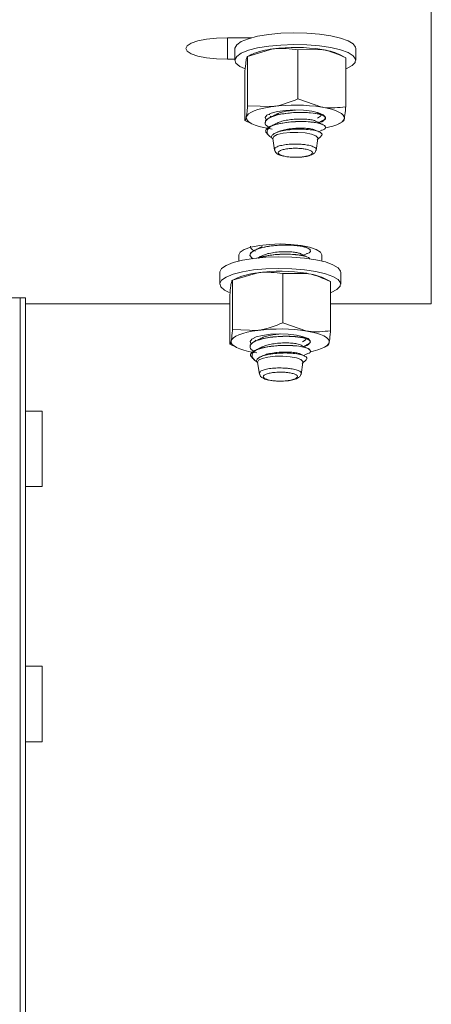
# Model space of a CAD drawing. Header units: millimetres. Extents: x -172 to 1038, y -1779 to -162.
# Tile 57 of 63: x 983 to 1038, y -371 to -241. Entities that reach past the tile are written whole.
import ezdxf

# ---------------------------------------------------------------- set-up
doc = ezdxf.new("R2010")
doc.units = ezdxf.units.MM

msp = doc.modelspace()

# ---------------------------------------------------------------- linework, layer by layer
at = {"color": 7, "linetype": 'Continuous', "lineweight": 15}
for p, q in [((1037.54, -239.52), (1037.54, -278.34)), ((1010.54, -243.14), (1013.73, -243.14)), ((1011.54, -244.56), (1011.54, -246.11)), ((1013.22, -245.62), (1016.56, -244.61)), ((1019.89, -244.73), (1023.05, -244.69)), ((1019.89, -244.73), (1019.89, -251.24)), ((1027.54, -246.11), (1027.54, -244.56)), ((1011.54, -245.99), (1010.54, -245.99)), ((1013.78, -245.33), (1013.19, -245.62)), ((1013.22, -245.62), (1013.22, -252.13)), ((1026.21, -245.78), (1025.29, -245.33)), ((1026.21, -245.78), (1026.21, -252.29)), ((1012.87, -247.56), (1012.87, -254.07)), ((1019.89, -251.24), (1023.05, -252.32)), ((1013.22, -252.13), (1016.56, -252.24)), ((1012.87, -254.07), (1013.78, -254.52)), ((1016.14, -253.33), (1016.14, -253.29)), ((1023.54, -253.78), (1023.54, -253.77)), ((1015.54, -254.37), (1015.54, -254.38)), ((1016.03, -255.15), (1016.45, -255.22)), ((1022.54, -255.53), (1022.09, -255.31)), ((1022.63, -255.59), (1023.03, -255.39)), ((1022.64, -254.38), (1022.99, -254.2)), ((1023.54, -254.98), (1023.54, -254.97)), ((1025.29, -254.52), (1025.89, -254.23)), ((1015.81, -255.86), (1016.12, -256.15)), ((1016.54, -256.49), (1016.79, -258.02)), ((1017.13, -255.64), (1016.88, -255.76)), ((1022.29, -258.08), (1022.53, -256.48)), ((1022.43, -256.64), (1022.95, -256.16)), ((1021, -270.91), (1020.63, -270.73)), ((1020.64, -270.73), (1020.65, -270.73)), ((1012.04, -272.69), (1012.04, -271.87)), ((1013.54, -271.93), (1013.54, -271.94)), ((1020.64, -271.94), (1021.03, -271.74)), ((1021.54, -271.34), (1021.54, -271.33)), ((1023.04, -271.87), (1023.04, -272.69)), ((1009.54, -274.2), (1009.54, -275.74)), ((1011.78, -274.96), (1011.19, -275.26)), ((1011.22, -275.25), (1014.56, -274.25)), ((1017.89, -274.36), (1021.05, -274.33)), ((1017.89, -274.36), (1017.89, -280.87)), ((1024.21, -275.41), (1023.29, -274.96)), ((1025.54, -275.74), (1025.54, -274.2)), ((1011.22, -275.25), (1011.22, -281.76)), ((1024.21, -275.41), (1024.21, -281.92)), ((971.23, -277.56), (983.11, -277.56)), ((983.11, -277.56), (983.11, -477.56)), ((983.11, -277.56), (983.81, -277.56)), ((983.81, -277.56), (983.81, -477.56)), ((1010.87, -277.2), (1010.87, -283.7)), ((1010.87, -278.34), (983.81, -278.34)), ((1037.54, -278.34), (1024.21, -278.34)), ((1017.89, -280.87), (1021.05, -281.96)), ((1011.22, -281.76), (1014.56, -281.88)), ((1010.87, -283.7), (1011.78, -284.15)), ((1013.54, -284), (1013.54, -284.01)), ((1014.14, -282.97), (1014.14, -282.93)), ((1020.64, -284.01), (1020.99, -283.84)), ((1021.54, -283.41), (1021.54, -283.4)), ((1023.29, -284.15), (1023.89, -283.86)), ((1014.03, -284.79), (1014.45, -284.85)), ((1015.13, -285.28), (1014.88, -285.4)), ((1020.54, -285.17), (1020.09, -284.95)), ((1020.63, -285.22), (1021.03, -285.03)), ((1021.54, -284.62), (1021.54, -284.61)), ((1013.81, -285.49), (1014.12, -285.78)), ((1014.54, -286.12), (1014.79, -287.66)), ((1020.29, -287.72), (1020.53, -286.11)), ((1020.43, -286.28), (1020.95, -285.79)), ((986.04, -292.56), (983.81, -292.56)), ((986.04, -296.27), (986.04, -292.56)), ((986.04, -302.56), (986.04, -296.27)), ((983.81, -302.56), (986.04, -302.56)), ((986.04, -326.33), (983.81, -326.33)), ((986.04, -330.03), (986.04, -326.33)), ((986.04, -336.33), (986.04, -330.03)), ((983.81, -336.33), (986.04, -336.33))]:
    msp.add_line(p, q, dxfattribs=at)
at = {"color": 8, "linetype": 'Continuous', "lineweight": 15}
msp.add_line((1010.54, -245.99), (1010.54, -243.14), dxfattribs=at)
at = {"color": 7, "linetype": 'Continuous', "lineweight": 15, "flags": 128}
for points in [[(1010.54, -245.99), (1009.11, -245.94), (1007.79, -245.8), (1006.65, -245.57), (1005.77, -245.27), (1005.22, -244.93), (1005.04, -244.56), (1005.22, -244.19), (1005.77, -243.85), (1006.65, -243.56), (1007.79, -243.33), (1009.11, -243.19), (1010.54, -243.14)], [(1017.64, -242.55), (1016.01, -242.7), (1014.55, -242.94), (1013.32, -243.26), (1012.38, -243.64), (1011.78, -244.06), (1011.54, -244.5), (1011.54, -244.56)], [(1027.54, -244.56), (1027.51, -244.4), (1027.19, -243.96), (1026.52, -243.55), (1025.51, -243.19), (1024.23, -242.89), (1022.73, -242.66), (1021.07, -242.53), (1019.35, -242.49), (1017.64, -242.55)], [(1017.64, -244.1), (1016.01, -244.25), (1014.55, -244.49), (1013.32, -244.8), (1012.38, -245.18), (1011.78, -245.6), (1011.54, -246.04), (1011.67, -246.49), (1012.18, -246.92), (1012.8, -247.22)], [(1026.21, -247.25), (1026.26, -247.23), (1027.04, -246.83), (1027.46, -246.4), (1027.51, -245.95), (1027.19, -245.51), (1026.52, -245.1), (1025.51, -244.73), (1024.23, -244.43), (1022.73, -244.21), (1021.07, -244.08), (1019.35, -244.04), (1017.64, -244.1)], [(1016.56, -252.24), (1015.83, -252.36), (1015.16, -252.49), (1014.57, -252.65), (1014.07, -252.83), (1013.66, -253.02), (1013.34, -253.23), (1013.14, -253.44), (1013.04, -253.66)], [(1023.5, -253.61), (1023.22, -253.33), (1022.59, -253.07), (1021.7, -252.87), (1020.61, -252.74), (1019.43, -252.7), (1018.25, -252.76), (1017.19, -252.9), (1016.34, -253.12), (1015.77, -253.39), (1015.54, -253.69)], [(1026.03, -253.82), (1026.01, -253.6), (1025.89, -253.38), (1025.65, -253.17), (1025.31, -252.97), (1024.87, -252.78), (1024.34, -252.61), (1023.73, -252.45), (1023.05, -252.32)], [(1013.04, -253.66), (1013.06, -253.88), (1013.19, -254.1), (1013.42, -254.31), (1013.76, -254.51), (1014.2, -254.7), (1014.73, -254.87), (1015.34, -255.02), (1016.03, -255.15)], [(1015.54, -253.69), (1015.66, -254), (1015.67, -254.01)], [(1016.31, -253.61), (1016.27, -253.58), (1016.22, -253.53)], [(1022.92, -253.43), (1022.86, -253.52), (1022.49, -253.77)], [(1023.56, -255.06), (1023.91, -254.98), (1024.5, -254.82), (1025.01, -254.65), (1025.42, -254.46), (1025.73, -254.25), (1025.93, -254.04), (1026.03, -253.82)], [(1016.54, -256.49), (1016.54, -256.46), (1016.68, -256.2), (1017.15, -255.96), (1017.91, -255.78), (1018.85, -255.68), (1019.88, -255.66), (1020.86, -255.74), (1021.69, -255.89), (1022.27, -256.11), (1022.53, -256.37), (1022.53, -256.48)], [(1012.04, -271.87), (1012.22, -271.5), (1012.77, -271.16), (1013.65, -270.86), (1014.79, -270.64), (1016.11, -270.49), (1017.54, -270.44), (1018.96, -270.49), (1020.29, -270.64), (1021.43, -270.86), (1022.3, -271.16), (1022.85, -271.5), (1023.04, -271.87)], [(1015.64, -272.19), (1014.01, -272.34), (1012.55, -272.58), (1011.32, -272.89), (1010.38, -273.27), (1009.78, -273.69), (1009.54, -274.13), (1009.54, -274.2)], [(1025.54, -274.2), (1025.51, -274.04), (1025.19, -273.6), (1024.52, -273.19), (1023.51, -272.82), (1022.23, -272.52), (1020.73, -272.3), (1019.07, -272.17), (1017.35, -272.13), (1015.64, -272.19)], [(1024.21, -276.89), (1024.26, -276.86), (1025.04, -276.46), (1025.46, -276.03), (1025.51, -275.58), (1025.19, -275.14), (1024.52, -274.73), (1023.51, -274.37), (1022.23, -274.07), (1020.73, -273.84), (1019.07, -273.71), (1017.35, -273.67), (1015.64, -273.73)], [(1015.64, -273.73), (1014.01, -273.88), (1012.55, -274.12), (1011.32, -274.44), (1010.38, -274.82), (1009.78, -275.24), (1009.54, -275.68), (1009.67, -276.13), (1010.18, -276.55), (1010.8, -276.86)], [(1014.56, -281.88), (1013.83, -281.99), (1013.16, -282.13), (1012.57, -282.29), (1012.07, -282.47), (1011.66, -282.66), (1011.34, -282.86), (1011.14, -283.08), (1011.04, -283.29)], [(1021.5, -283.24), (1021.22, -282.97), (1020.59, -282.71), (1019.7, -282.5), (1018.61, -282.38), (1017.43, -282.34), (1016.25, -282.39), (1015.19, -282.54), (1014.34, -282.75), (1013.77, -283.02), (1013.54, -283.33)], [(1024.03, -283.45), (1024.01, -283.23), (1023.89, -283.02), (1023.65, -282.8), (1023.31, -282.6), (1022.87, -282.41), (1022.34, -282.24), (1021.73, -282.09), (1021.05, -281.96)], [(1011.04, -283.29), (1011.06, -283.51), (1011.19, -283.73), (1011.42, -283.94), (1011.76, -284.15), (1012.2, -284.33), (1012.73, -284.51), (1013.34, -284.66), (1014.03, -284.79)], [(1013.54, -283.33), (1013.66, -283.63), (1013.67, -283.64)], [(1014.31, -283.25), (1014.27, -283.21), (1014.22, -283.17)], [(1020.92, -283.07), (1020.86, -283.15), (1020.49, -283.4)], [(1021.56, -284.7), (1021.91, -284.62), (1022.5, -284.46), (1023.01, -284.28), (1023.42, -284.09), (1023.73, -283.89), (1023.93, -283.67), (1024.03, -283.45)], [(1014.54, -286.12), (1014.54, -286.1), (1014.68, -285.83), (1015.15, -285.6), (1015.91, -285.42), (1016.85, -285.31), (1017.88, -285.3), (1018.86, -285.37), (1019.69, -285.53), (1020.27, -285.75), (1020.53, -286), (1020.53, -286.11)]]:
    msp.add_lwpolyline(points, dxfattribs=at)
at = {"color": 7, "linetype": 'Continuous', "lineweight": 15}
for centre, radius, start, end in [((1017.51, -254.09), 9.52, 95.7719, 113.083), ((1019.52, -267.63), 23.21, 81.2602, 97.3439), ((1021.9, -253.04), 8.43, 66.2549, 82.1772), ((1019.52, -275.26), 23.21, 81.2598, 97.3443), ((1022.64, -253.37), 0.977, 281.8449, 336.8199), ((1017.46, -258.12), 3.46, 109.6623, 111.6437), ((1015.51, -283.72), 9.52, 95.771, 113.0834), ((1017.52, -297.26), 23.21, 81.26, 97.3441), ((1019.9, -282.68), 8.43, 66.2545, 82.1783), ((1017.52, -304.9), 23.21, 81.2602, 97.3442), ((1020.64, -283), 0.977, 281.8482, 336.8177), ((1015.43, -287.68), 3.38, 109.6437, 111.6673)]:
    msp.add_arc(centre, radius, start, end, dxfattribs=at)
for points, knots in [([(1016.56, -244.61), (1016.63, -244.6), (1017.76, -244.46), (1018.86, -244.6), (1019.89, -244.73)], [0, 0, 0, 0, 0.070215, 1, 1, 1, 1]), ([(1023.05, -244.69), (1023.12, -244.71), (1024.19, -244.89), (1025.23, -245.35), (1026.21, -245.78)], [0, 0, 0, 0, 0.070214, 1, 1, 1, 1]), ([(1013.04, -246.03), (1013.03, -246.13), (1012.97, -246.49), (1012.91, -247.11), (1012.87, -247.56)], [0, 0, 0, 0, 0.268631, 1, 1, 1, 1]), ([(1013.22, -245.62), (1013.21, -245.62), (1013.15, -245.6), (1013.09, -245.85), (1013.04, -246.03)], [0, 0, 0, 0, 0.25755, 1, 1, 1, 1]), ([(1016.56, -252.24), (1016.63, -252.23), (1017.76, -252.07), (1018.86, -251.64), (1019.89, -251.24)], [0, 0, 0, 0, 0.070216, 1, 1, 1, 1]), ([(1013.22, -252.13), (1013.21, -252.3), (1013.15, -252.94), (1013.09, -253.35), (1013.04, -253.66)], [0, 0, 0, 0, 0.257549, 1, 1, 1, 1]), ([(1017.15, -253.23), (1017.19, -253.21), (1017.38, -253.09), (1017.94, -252.94), (1018.72, -252.78), (1019.28, -252.74), (1019.56, -252.71)], [0, 0, 0, 0, 0.095148, 0.407574, 0.714558, 1, 1, 1, 1]), ([(1023.05, -252.32), (1023.12, -252.34), (1024.19, -252.5), (1025.23, -252.39), (1026.21, -252.29)], [0, 0, 0, 0, 0.070214, 1, 1, 1, 1]), ([(1026.21, -252.29), (1026.19, -252.45), (1026.13, -253.1), (1026.07, -253.51), (1026.03, -253.82)], [0, 0, 0, 0, 0.257551, 1, 1, 1, 1]), ([(1013.04, -253.66), (1013.03, -253.74), (1012.97, -254.04), (1012.91, -254.06), (1012.87, -254.07)], [0, 0, 0, 0, 0.268633, 1, 1, 1, 1]), ([(1016.08, -254.97), (1016.02, -254.94), (1015.6, -254.78), (1015.45, -254.37), (1015.8, -253.82), (1017.08, -253.32), (1018.92, -253.05), (1020.77, -253), (1022.3, -253.14), (1023.37, -253.45), (1023.73, -253.84), (1023.2, -254.07), (1022.96, -254.17)], [0, 0, 0, 0, 0.018844, 0.122943, 0.22585, 0.348481, 0.469624, 0.573388, 0.677052, 0.780239, 0.902724, 1, 1, 1, 1]), ([(1023.52, -253.77), (1023.52, -253.73), (1023.52, -253.6), (1023.29, -253.46), (1023.03, -253.36), (1022.95, -253.33), (1022.92, -253.32), (1022.91, -253.32), (1022.91, -253.32), (1022.91, -253.32), (1022.91, -253.32), (1022.91, -253.32), (1022.91, -253.32), (1022.91, -253.32), (1022.91, -253.32), (1022.91, -253.32), (1022.91, -253.32), (1022.84, -253.3), (1022.47, -253.19), (1021.71, -253.07), (1020.61, -253.01), (1019.46, -253.02), (1018.34, -253.12), (1017.47, -253.28), (1016.88, -253.43), (1016.3, -253.62), (1015.86, -253.86), (1015.65, -254.07), (1015.55, -254.22), (1015.58, -254.31), (1015.6, -254.37)], [0, 0, 0, 0, 0.045437, 0.142812, 0.165634, 0.177046, 0.179899, 0.180256, 0.180345, 0.180367, 0.180378, 0.18038, 0.180382, 0.180392, 0.180432, 0.180595, 0.180942, 0.182597, 0.211205, 0.330644, 0.419974, 0.492258, 0.607294, 0.684762, 0.721452, 0.783745, 0.883507, 0.926429, 0.954401, 1, 1, 1, 1]), ([(1017.13, -253.23), (1016.97, -253.3), (1016.66, -253.46), (1016.34, -253.62), (1016.19, -253.69)], [0, 0, 0, 0, 0.49982, 1, 1, 1, 1]), ([(1017.13, -254.43), (1017.13, -254.43), (1017.27, -254.34), (1017.74, -254.19), (1018.51, -254.02), (1019.39, -253.92), (1020.28, -253.88), (1021.1, -253.92), (1021.73, -254), (1021.97, -254.08), (1022.07, -254.11)], [0, 0, 0, 0, 0.003831, 0.154774, 0.302331, 0.45288, 0.602661, 0.750713, 0.901798, 1, 1, 1, 1]), ([(1023, -254.56), (1022.85, -254.48), (1022.55, -254.33), (1022.24, -254.18), (1022.09, -254.1)], [0, 0, 0, 0, 0.500077, 1, 1, 1, 1]), ([(1023, -253.35), (1022.85, -253.27), (1022.61, -253.15), (1022.36, -253.03), (1022.27, -252.98)], [0, 0, 0, 0, 0.617352, 1, 1, 1, 1]), ([(1026.03, -253.82), (1026.01, -253.9), (1025.97, -254.14), (1025.92, -254.16), (1025.89, -254.17)], [0, 0, 0, 0, 0.338831, 1, 1, 1, 1]), ([(1015.83, -255.84), (1015.74, -255.75), (1015.52, -255.53), (1015.67, -255.2), (1016.03, -254.99), (1016.18, -254.9)], [0, 0, 0, 0, 0.290493, 0.684628, 1, 1, 1, 1]), ([(1016.3, -254.86), (1016.11, -255.02), (1015.75, -255.33), (1015.82, -255.83), (1016.07, -256.19), (1016.38, -256.34), (1016.42, -256.35)], [0, 0, 0, 0, 0.326297, 0.658881, 0.962307, 1, 1, 1, 1]), ([(1023.51, -254.97), (1023.49, -254.9), (1023.46, -254.75), (1022.99, -254.53), (1022.25, -254.35), (1021.29, -254.25), (1020.15, -254.21), (1018.96, -254.26), (1017.84, -254.41), (1016.88, -254.62), (1016.43, -254.8), (1016.18, -254.9)], [0, 0, 0, 0, 0.101566, 0.213382, 0.324655, 0.443482, 0.545461, 0.673174, 0.785946, 0.885011, 1, 1, 1, 1]), ([(1017.13, -254.43), (1016.97, -254.51), (1016.66, -254.67), (1016.34, -254.82), (1016.19, -254.9)], [0, 0, 0, 0, 0.499814, 1, 1, 1, 1]), ([(1016.3, -254.86), (1016.46, -254.79), (1016.99, -254.59), (1018.26, -254.33), (1020, -254.2), (1021.76, -254.27), (1023.17, -254.55), (1023.64, -254.94), (1023.48, -255.25), (1023.06, -255.36), (1022.98, -255.38)], [0, 0, 0, 0, 0.066164, 0.207245, 0.350697, 0.49169, 0.659658, 0.826682, 0.968038, 1, 1, 1, 1]), ([(1016.59, -256.55), (1016.52, -256.49), (1016.34, -256.33), (1016.43, -256.05), (1016.84, -255.75), (1017.56, -255.5), (1018.53, -255.32), (1019.63, -255.23), (1020.75, -255.23), (1021.76, -255.33), (1022.56, -255.51), (1023.01, -255.75), (1023.15, -255.97), (1022.98, -256.09), (1022.93, -256.13)], [0, 0, 0, 0, 0.052053, 0.13784, 0.223566, 0.311701, 0.400181, 0.489999, 0.581213, 0.672754, 0.766684, 0.860567, 0.956612, 1, 1, 1, 1]), ([(1017.14, -255.65), (1017.27, -255.59), (1017.58, -255.44), (1018.29, -255.27), (1019.15, -255.15), (1020.05, -255.09), (1020.89, -255.11), (1021.62, -255.18), (1021.94, -255.27), (1022.09, -255.31)], [0, 0, 0, 0, 0.116304, 0.264012, 0.413021, 0.563155, 0.710135, 0.860444, 1, 1, 1, 1]), ([(1016.8, -257.93), (1016.81, -258.02), (1016.84, -258.23), (1017.06, -258.46), (1017.39, -258.66), (1017.75, -258.77), (1017.97, -258.83), (1017.98, -258.83)], [0, 0, 0, 0, 0.166984, 0.350742, 0.59681, 0.976201, 1, 1, 1, 1]), ([(1019.99, -258.94), (1020.14, -258.93), (1020.53, -258.9), (1020.99, -258.82), (1021.43, -258.7), (1021.74, -258.54), (1021.85, -258.34), (1021.7, -258.14), (1021.3, -257.96), (1020.76, -257.85), (1020.13, -257.78), (1019.44, -257.76), (1018.69, -257.8), (1018.03, -257.91), (1017.54, -258.06), (1017.28, -258.25), (1017.27, -258.46), (1017.5, -258.65), (1017.81, -258.74), (1017.95, -258.79)], [0, 0, 0, 0, 0.037686, 0.102527, 0.134592, 0.199414, 0.264524, 0.329266, 0.39314, 0.456136, 0.500096, 0.562773, 0.625457, 0.688084, 0.751245, 0.815307, 0.880157, 0.945262, 1, 1, 1, 1]), ([(1020.19, -258.94), (1020.34, -258.93), (1020.79, -258.9), (1021.42, -258.75), (1021.9, -258.56), (1022.23, -258.27), (1022.27, -258.02), (1022.29, -257.92)], [0, 0, 0, 0, 0.144027, 0.412385, 0.705989, 0.879628, 1, 1, 1, 1]), ([(1017.95, -258.79), (1018.06, -258.81), (1018.24, -258.86), (1018.55, -258.9), (1018.76, -258.93), (1018.88, -258.93), (1018.9, -258.93)], [0, 0, 0, 0, 0.4013002, 0.6748792, 0.9484147, 1, 1, 1, 1]), ([(1018.9, -258.93), (1018.99, -258.94), (1019.21, -258.96), (1019.54, -258.96), (1019.82, -258.95), (1019.96, -258.94), (1019.99, -258.94)], [0, 0, 0, 0, 0.261194, 0.600252, 0.914316, 1, 1, 1, 1]), ([(1013.92, -272.4), (1013.74, -272.25), (1013.37, -271.93), (1013.79, -271.42), (1014.82, -270.97), (1016.46, -270.65), (1018.45, -270.54), (1020.21, -270.68), (1021.32, -270.99), (1021.62, -271.34), (1021.48, -271.63), (1021.04, -271.72), (1020.98, -271.74)], [0, 0, 0, 0, 0.094174, 0.200094, 0.307542, 0.413253, 0.539366, 0.66431, 0.770538, 0.877723, 0.983565, 1, 1, 1, 1]), ([(1021.49, -271.33), (1021.5, -271.28), (1021.52, -271.16), (1021.2, -270.97), (1020.55, -270.76), (1019.59, -270.62), (1018.48, -270.56), (1017.39, -270.59), (1016.26, -270.7), (1015.2, -270.88), (1014.31, -271.17), (1013.77, -271.49), (1013.52, -271.75), (1013.57, -271.89), (1013.58, -271.93)], [0, 0, 0, 0, 0.05337, 0.13414, 0.231772, 0.340052, 0.421208, 0.515867, 0.597075, 0.694728, 0.793502, 0.885873, 0.970739, 1, 1, 1, 1]), ([(1014.28, -271.41), (1014.12, -271.34), (1013.62, -271.15), (1013.62, -270.9), (1013.62, -270.73)], [0, 0, 0, 0, 0.323599, 1, 1, 1, 1]), ([(1015.13, -270.79), (1014.97, -270.86), (1014.66, -271.02), (1014.34, -271.18), (1014.19, -271.26)], [0, 0, 0, 0, 0.499809, 1, 1, 1, 1]), ([(1015.13, -271.99), (1014.97, -272.07), (1014.75, -272.18), (1014.52, -272.3), (1014.45, -272.33)], [0, 0, 0, 0, 0.694599, 1, 1, 1, 1]), ([(1020.98, -272.12), (1020.97, -272.11), (1020.78, -272.02), (1020.14, -271.9), (1019.17, -271.8), (1018.41, -271.78), (1017.91, -271.79), (1017.51, -271.8), (1016.75, -271.85), (1015.77, -271.98), (1014.98, -272.15), (1014.68, -272.28), (1014.6, -272.31)], [0, 0, 0, 0, 0.018078, 0.194298, 0.333409, 0.480969, 0.50078, 0.534312, 0.642372, 0.79945, 0.946889, 1, 1, 1, 1]), ([(1014.71, -272.3), (1015.1, -272.18), (1016, -271.91), (1017.87, -271.76), (1019.65, -271.83), (1020.87, -272.05), (1021.52, -272.29), (1021.47, -272.42), (1021.46, -272.43)], [0, 0, 0, 0, 0.178771, 0.406615, 0.597672, 0.791988, 0.983315, 1, 1, 1, 1]), ([(1015.14, -272), (1015.27, -271.94), (1015.57, -271.79), (1016.28, -271.63), (1017.13, -271.5), (1018.03, -271.45), (1018.88, -271.46), (1019.61, -271.54), (1019.93, -271.62), (1020.09, -271.67)], [0, 0, 0, 0, 0.114022, 0.261792, 0.410737, 0.560907, 0.707886, 0.858173, 1, 1, 1, 1]), ([(1021, -272.12), (1020.85, -272.04), (1020.55, -271.89), (1020.24, -271.74), (1020.09, -271.66)], [0, 0, 0, 0, 0.500077, 1, 1, 1, 1]), ([(1014.56, -274.25), (1014.63, -274.24), (1015.76, -274.1), (1016.86, -274.23), (1017.89, -274.36)], [0, 0, 0, 0, 0.070212, 1, 1, 1, 1]), ([(1021.05, -274.33), (1021.12, -274.34), (1022.19, -274.53), (1023.23, -274.99), (1024.21, -275.41)], [0, 0, 0, 0, 0.0702149, 1, 1, 1, 1]), ([(1011.04, -275.66), (1011.03, -275.76), (1010.97, -276.12), (1010.91, -276.74), (1010.87, -277.2)], [0, 0, 0, 0, 0.2686329, 1, 1, 1, 1]), ([(1011.22, -275.25), (1011.21, -275.25), (1011.15, -275.24), (1011.09, -275.48), (1011.04, -275.66)], [0, 0, 0, 0, 0.2575511, 1, 1, 1, 1]), ([(1014.56, -281.88), (1014.63, -281.87), (1015.76, -281.71), (1016.86, -281.28), (1017.89, -280.87)], [0, 0, 0, 0, 0.070213, 1, 1, 1, 1]), ([(1011.22, -281.76), (1011.21, -281.93), (1011.15, -282.57), (1011.09, -282.99), (1011.04, -283.29)], [0, 0, 0, 0, 0.257551, 1, 1, 1, 1]), ([(1014.08, -284.61), (1014.02, -284.58), (1013.6, -284.41), (1013.45, -284), (1013.8, -283.46), (1015.08, -282.96), (1016.92, -282.68), (1018.77, -282.64), (1020.3, -282.78), (1021.37, -283.08), (1021.73, -283.48), (1021.2, -283.71), (1020.96, -283.81)], [0, 0, 0, 0, 0.018844, 0.122944, 0.22585, 0.348481, 0.469624, 0.573388, 0.677052, 0.780238, 0.902725, 1, 1, 1, 1]), ([(1021.52, -283.4), (1021.52, -283.36), (1021.52, -283.24), (1021.29, -283.1), (1021.03, -282.99), (1020.95, -282.97), (1020.92, -282.96), (1020.91, -282.95), (1020.91, -282.95), (1020.91, -282.95), (1020.91, -282.95), (1020.91, -282.95), (1020.91, -282.95), (1020.91, -282.95), (1020.91, -282.95), (1020.91, -282.95), (1020.91, -282.95), (1020.84, -282.93), (1020.48, -282.83), (1019.71, -282.7), (1018.61, -282.64), (1017.46, -282.66), (1016.34, -282.76), (1015.47, -282.91), (1014.88, -283.06), (1014.3, -283.26), (1013.86, -283.49), (1013.65, -283.7), (1013.55, -283.85), (1013.58, -283.95), (1013.6, -284)], [0, 0, 0, 0, 0.0454372, 0.1428129, 0.1656343, 0.1770468, 0.1798996, 0.1802566, 0.1803456, 0.1803678, 0.1803791, 0.180381, 0.1803818, 0.1803921, 0.1804321, 0.180595, 0.1809421, 0.1825968, 0.2112056, 0.3306445, 0.4199742, 0.4922585, 0.6072938, 0.6847618, 0.7214512, 0.7837457, 0.8835061, 0.9264287, 0.9544, 1, 1, 1, 1]), ([(1015.15, -282.87), (1015.19, -282.84), (1015.38, -282.73), (1015.94, -282.57), (1016.72, -282.42), (1017.28, -282.37), (1017.56, -282.35)], [0, 0, 0, 0, 0.095148, 0.407579, 0.714559, 1, 1, 1, 1]), ([(1021, -282.98), (1020.85, -282.91), (1020.61, -282.79), (1020.36, -282.66), (1020.27, -282.62)], [0, 0, 0, 0, 0.61736, 1, 1, 1, 1]), ([(1021.05, -281.96), (1021.12, -281.97), (1022.19, -282.14), (1023.23, -282.03), (1024.21, -281.92)], [0, 0, 0, 0, 0.0702152, 1, 1, 1, 1]), ([(1024.21, -281.92), (1024.19, -282.09), (1024.13, -282.73), (1024.07, -283.15), (1024.03, -283.45)], [0, 0, 0, 0, 0.257551, 1, 1, 1, 1]), ([(1011.04, -283.29), (1011.03, -283.37), (1010.97, -283.67), (1010.91, -283.69), (1010.87, -283.7)], [0, 0, 0, 0, 0.268633, 1, 1, 1, 1]), ([(1021.51, -284.61), (1021.49, -284.54), (1021.46, -284.38), (1020.99, -284.17), (1020.25, -283.99), (1019.29, -283.88), (1018.15, -283.84), (1016.96, -283.9), (1015.84, -284.04), (1014.88, -284.25), (1014.43, -284.44), (1014.18, -284.54)], [0, 0, 0, 0, 0.101567, 0.213382, 0.324654, 0.443482, 0.545462, 0.673174, 0.785946, 0.885011, 1, 1, 1, 1]), ([(1015.13, -282.86), (1014.97, -282.94), (1014.66, -283.09), (1014.34, -283.25), (1014.19, -283.33)], [0, 0, 0, 0, 0.499815, 1, 1, 1, 1]), ([(1015.13, -284.07), (1014.97, -284.15), (1014.66, -284.3), (1014.34, -284.46), (1014.19, -284.54)], [0, 0, 0, 0, 0.499809, 1, 1, 1, 1]), ([(1014.3, -284.5), (1014.46, -284.43), (1014.99, -284.22), (1016.26, -283.97), (1018, -283.84), (1019.76, -283.91), (1021.17, -284.18), (1021.64, -284.58), (1021.48, -284.89), (1021.06, -285), (1020.98, -285.02)], [0, 0, 0, 0, 0.066164, 0.207246, 0.350697, 0.491691, 0.659659, 0.826683, 0.968038, 1, 1, 1, 1]), ([(1015.13, -284.07), (1015.13, -284.07), (1015.27, -283.98), (1015.74, -283.83), (1016.51, -283.66), (1017.39, -283.55), (1018.28, -283.52), (1019.1, -283.55), (1019.73, -283.63), (1019.97, -283.71), (1020.07, -283.74)], [0, 0, 0, 0, 0.003831, 0.154772, 0.302331, 0.452879, 0.602663, 0.750713, 0.901798, 1, 1, 1, 1]), ([(1021, -284.19), (1020.85, -284.12), (1020.55, -283.97), (1020.24, -283.81), (1020.09, -283.74)], [0, 0, 0, 0, 0.500083, 1, 1, 1, 1]), ([(1024.03, -283.45), (1024.01, -283.53), (1023.97, -283.78), (1023.92, -283.8), (1023.89, -283.81)], [0, 0, 0, 0, 0.338831, 1, 1, 1, 1]), ([(1013.83, -285.47), (1013.74, -285.38), (1013.52, -285.17), (1013.67, -284.84), (1014.03, -284.63), (1014.18, -284.54)], [0, 0, 0, 0, 0.290496, 0.68463, 1, 1, 1, 1]), ([(1014.3, -284.5), (1014.11, -284.65), (1013.75, -284.97), (1013.82, -285.47), (1014.07, -285.82), (1014.38, -285.97), (1014.42, -285.99)], [0, 0, 0, 0, 0.326297, 0.658881, 0.962307, 1, 1, 1, 1]), ([(1014.59, -286.18), (1014.52, -286.12), (1014.34, -285.96), (1014.43, -285.68), (1014.84, -285.39), (1015.56, -285.13), (1016.53, -284.96), (1017.63, -284.86), (1018.75, -284.87), (1019.76, -284.97), (1020.56, -285.15), (1021.01, -285.39), (1021.15, -285.61), (1020.98, -285.73), (1020.93, -285.77)], [0, 0, 0, 0, 0.052053, 0.137839, 0.223566, 0.3117, 0.40018, 0.489998, 0.581213, 0.672753, 0.766685, 0.860567, 0.956611, 1, 1, 1, 1]), ([(1015.14, -285.28), (1015.27, -285.22), (1015.58, -285.07), (1016.29, -284.91), (1017.15, -284.78), (1018.05, -284.73), (1018.89, -284.75), (1019.62, -284.82), (1019.94, -284.91), (1020.09, -284.95)], [0, 0, 0, 0, 0.116304, 0.26401, 0.41302, 0.563153, 0.710134, 0.860447, 1, 1, 1, 1]), ([(1014.8, -287.56), (1014.81, -287.66), (1014.84, -287.86), (1015.06, -288.1), (1015.39, -288.3), (1015.75, -288.4), (1015.97, -288.46), (1015.98, -288.46)], [0, 0, 0, 0, 0.166983, 0.3507443, 0.5968089, 0.976203, 1, 1, 1, 1]), ([(1017.99, -288.58), (1018.14, -288.57), (1018.53, -288.54), (1018.99, -288.46), (1019.43, -288.33), (1019.74, -288.18), (1019.85, -287.97), (1019.7, -287.77), (1019.3, -287.6), (1018.76, -287.48), (1018.13, -287.41), (1017.44, -287.39), (1016.69, -287.44), (1016.03, -287.54), (1015.54, -287.7), (1015.28, -287.89), (1015.27, -288.09), (1015.5, -288.28), (1015.81, -288.38), (1015.95, -288.42)], [0, 0, 0, 0, 0.037686, 0.102527, 0.134593, 0.199414, 0.264525, 0.329266, 0.39314, 0.456137, 0.500097, 0.562774, 0.625457, 0.688084, 0.751245, 0.815307, 0.880156, 0.945261, 1, 1, 1, 1]), ([(1018.19, -288.57), (1018.34, -288.56), (1018.79, -288.53), (1019.42, -288.39), (1019.9, -288.19), (1020.23, -287.9), (1020.27, -287.66), (1020.29, -287.56)], [0, 0, 0, 0, 0.144025, 0.412381, 0.705987, 0.879623, 1, 1, 1, 1]), ([(1015.95, -288.42), (1016.06, -288.45), (1016.24, -288.49), (1016.55, -288.54), (1016.76, -288.56), (1016.88, -288.57), (1016.9, -288.57)], [0, 0, 0, 0, 0.401295, 0.674876, 0.948417, 1, 1, 1, 1]), ([(1016.9, -288.57), (1016.99, -288.58), (1017.21, -288.59), (1017.54, -288.6), (1017.82, -288.59), (1017.96, -288.58), (1017.99, -288.58)], [0, 0, 0, 0, 0.2612074, 0.6002526, 0.9143161, 1, 1, 1, 1])]:
    msp.add_open_spline(points, degree=3, knots=knots, dxfattribs=at)
at = {"color": 8, "linetype": 'Continuous', "lineweight": 15}
for points, knots in [([(1016.82, -257.92), (1016.81, -257.87), (1016.79, -257.74), (1017.11, -257.55), (1017.69, -257.37), (1018.5, -257.25), (1019.41, -257.2), (1020.25, -257.23), (1021.02, -257.31), (1021.69, -257.45), (1022.15, -257.66), (1022.35, -257.82), (1022.29, -257.91), (1022.28, -257.93)], [0, 0, 0, 0, 0.062876, 0.169531, 0.274888, 0.379585, 0.484509, 0.589377, 0.662913, 0.768366, 0.875201, 0.983255, 1, 1, 1, 1]), ([(1014.82, -287.55), (1014.81, -287.5), (1014.79, -287.38), (1015.11, -287.18), (1015.69, -287), (1016.5, -286.88), (1017.41, -286.84), (1018.25, -286.87), (1019.02, -286.95), (1019.69, -287.09), (1020.15, -287.29), (1020.35, -287.46), (1020.29, -287.55), (1020.28, -287.56)], [0, 0, 0, 0, 0.062876, 0.169532, 0.274889, 0.379587, 0.484509, 0.589377, 0.662915, 0.768365, 0.875201, 0.983256, 1, 1, 1, 1])]:
    msp.add_open_spline(points, degree=3, knots=knots, dxfattribs=at)

doc.saveas('drawing.dxf')
